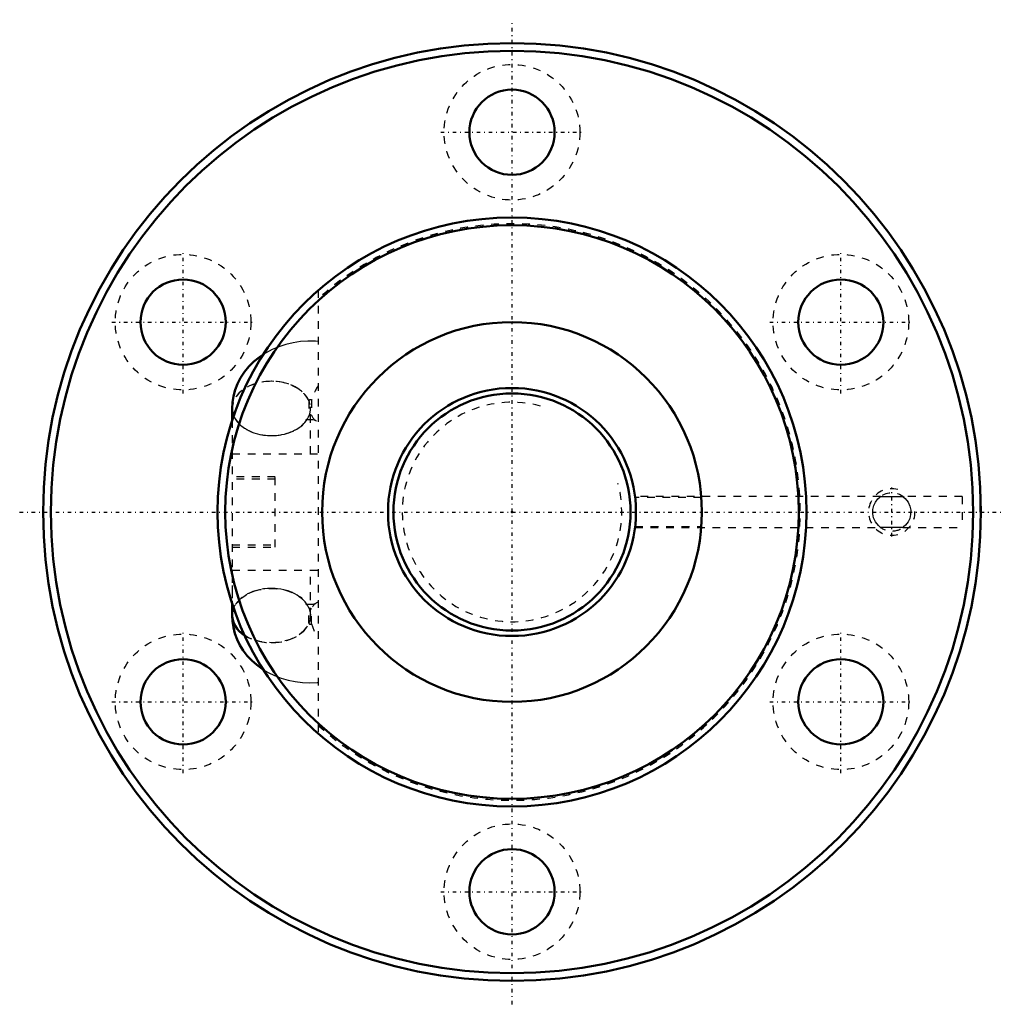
# Model space of a CAD drawing. Header units: millimetres. Extents: x -64 to 64, y -64 to 64.
import ezdxf

# ---------------------------------------------------------------- set-up
doc = ezdxf.new("R2010")
doc.units = ezdxf.units.MM
doc.linetypes.add('Center', pattern=[1.5, 0.45, -0.5, 0.05, -0.5])
doc.linetypes.add('Dashed', pattern=[2, 1, -1])
for name, color, linetype, lineweight in [('2d ConnectionPoints', 7, 'Continuous', 50), ('AM_0', 7, 'Continuous', 50), ('AM_5', 3, 'Continuous', 25), ('AM_7', 7, 'Center', 25), ('AM_9', 6, 'Dashed', 25)]:
    doc.layers.add(name, color=color, linetype=linetype, lineweight=lineweight)

# ---------------------------------------------------------------- blocks, each defined once
blk = doc.blocks.new('1_BIF3212V_5RR_Nut_0_in_BIF3212V_5RRG0_137LC0_000_2')
at = {"layer": 'AM_0'}
for p, q in [((-36.1, 13.14), (-36.1, 11.87)), ((-36.09, 13.05), (-36.09, 11.9)), ((-36.1, -11.87), (-36.1, -13.14)), ((-36.09, -11.9), (-36.09, -13.36))]:
    blk.add_line(p, q, dxfattribs=at)
for points in [[(-32.03, 20.37), (-32.58, 19.99), (-33.31, 19.41), (-33.96, 18.76), (-34.53, 18.07), (-35.02, 17.33), (-35.42, 16.55), (-35.73, 15.75), (-35.95, 14.94), (-36.07, 14.12), (-36.11, 13.36)], [(-36.11, -13.36), (-36.07, -14.09), (-35.95, -14.9), (-35.75, -15.69), (-35.47, -16.45), (-35.1, -17.18), (-34.67, -17.88), (-34.16, -18.54), (-33.58, -19.15), (-32.94, -19.72), (-32.23, -20.24), (-32.05, -20.36)]]:
    blk.add_lwpolyline(points, dxfattribs=at)
for centre, radius in [((0, 0), 60.5), ((0, 0), 59.5), ((0, 49), 5.5), ((0, 0), 38), ((0, 0), 37), ((-42.44, 24.5), 5.5), ((42.44, 24.5), 5.5), ((0, 0), 24.5), ((-42.44, -24.5), 5.5), ((42.44, -24.5), 5.5), ((0, -49), 5.5)]:
    blk.add_circle(centre, radius, dxfattribs=at)
for centre, major_axis, start_param, end_param in [((-31.06, 13.36), (-5.05, 0), 6.282747, 6.559623), ((-31.06, -13.36), (5.05, 0), 3.052564, 3.142025), ((-31.06, -13.36), (5.05, 0), 3.142025, 3.961966), ((-31.04, -13.36), (5.05, 0), 3.141593, 3.954197)]:
    blk.add_ellipse(centre, major_axis=major_axis, ratio=0.693326, start_param=start_param, end_param=end_param, dxfattribs=at)
at = {"layer": 'AM_5', "linetype": 'Dashed'}
blk.add_arc((49, 0), 3, 75, 15, dxfattribs=at)
at = {"layer": 'AM_7'}
for p, q in [((0, -63.53), (0, 63.53)), ((-9.19, 49), (9.19, 49)), ((-42.44, 15.31), (-42.44, 33.69)), ((42.44, 15.31), (42.44, 33.69)), ((-51.62, 24.5), (-33.25, 24.5)), ((33.25, 24.5), (51.62, 24.5)), ((49, -3.15), (49, 3.15)), ((-63.53, 0), (63.53, 0)), ((-42.44, -33.69), (-42.44, -15.31)), ((42.44, -33.69), (42.44, -15.31)), ((-51.62, -24.5), (-33.25, -24.5)), ((33.25, -24.5), (51.62, -24.5)), ((-9.19, -49), (9.19, -49))]:
    blk.add_line(p, q, dxfattribs=at)
at = {"layer": 'AM_9'}
for p, q in [((-25, 28.62), (-25, -28.62)), ((-26.21, 14.34), (-26.21, 12.38)), ((-25.86, 14.43), (-25.86, 12.48)), ((-36.1, 13.36), (-36.1, 13.14)), ((-36.09, 13.36), (-36.09, 13.05)), ((-26, 7.5), (-26, 13.36)), ((-25.99, 7.5), (-25.99, 13.36)), ((-36.1, 11.87), (-36.1, -11.87)), ((-36.09, 11.9), (-36.09, 7.5)), ((-25.41, 11.85), (-25.44, 11.87)), ((-36.1, 7.5), (-25, 7.5)), ((-30.55, 4.55), (-36.1, 4.55)), ((-30.55, 4.25), (-36.1, 4.25)), ((-30.55, -4.55), (-30.55, 4.55)), ((15.89, 1.89), (15.87, 2)), ((47.57, 2), (15.87, 2)), ((24.43, 1.89), (15.89, 1.89)), ((58.09, 2), (50.43, 2)), ((58.09, 2), (58.09, -2)), ((60.39, -2), (60.39, 2)), ((60.5, 2), (60.39, 2)), ((15.87, -2), (15.89, -1.89)), ((15.88, -2), (47.57, -2)), ((15.89, -1.89), (24.43, -1.89)), ((50.43, -2), (58.09, -2)), ((60.39, -2), (60.5, -2)), ((-36.1, -4.25), (-30.55, -4.25)), ((-36.1, -4.55), (-30.55, -4.55)), ((-36.1, -7.5), (-25, -7.5)), ((-36.09, -7.5), (-36.09, -11.9)), ((-26, -13.36), (-26, -7.5)), ((-25.99, -13.36), (-25.99, -7.5)), ((-26.3, -12.23), (-26.25, -12.33)), ((-26.21, -14.34), (-26.21, -12.38)), ((-25.86, -14.43), (-25.86, -12.48)), ((-36.1, -13.14), (-36.1, -13.36))]:
    blk.add_line(p, q, dxfattribs=at)
for points in [[(-25, 22.01), (-25.37, 22.03), (-26.33, 22.05), (-27.28, 21.98), (-28.23, 21.84), (-29.17, 21.62), (-30.08, 21.33), (-30.96, 20.96), (-31.8, 20.51), (-32.03, 20.37)], [(-26.21, 12.41), (-26.24, 12.34), (-26.4, 12.08), (-26.54, 11.91), (-26.62, 11.84), (-26.64, 11.83)], [(-26.64, 11.83), (-26.64, 11.83), (-26.59, 11.85), (-26.47, 11.89), (-26.3, 11.93), (-26.1, 11.95), (-25.89, 11.95), (-25.7, 11.92), (-25.53, 11.89), (-25.42, 11.85), (-25.38, 11.83), (-25.38, 11.83)], [(24.5, -0.04), (24.5, 0.22), (24.48, 0.86), (24.46, 1.41), (24.43, 1.8), (24.43, 1.89)], [(47.57, -2), (47.51, -1.95), (47.28, -1.76), (46.9, -1.28), (46.66, -0.75), (46.55, -0.23), (46.56, 0.33), (46.68, 0.82), (46.9, 1.27), (47.21, 1.68), (47.47, 1.93), (47.57, 2), (47.57, 2)], [(47.57, 2), (48.15, 1.99), (48.76, 1.98), (49.58, 1.99), (50.42, 2), (50.43, 2)], [(50.43, 2), (50.49, 1.95), (50.72, 1.76), (51.1, 1.28), (51.34, 0.75), (51.45, 0.23), (51.44, -0.33), (51.32, -0.82), (51.1, -1.27), (50.79, -1.68), (50.53, -1.93), (50.43, -2), (50.43, -2)], [(24.43, -1.89), (24.45, -1.57), (24.48, -1.07), (24.5, -0.45), (24.5, -0.04)], [(50.43, -2), (49.85, -1.99), (49.24, -1.98), (48.42, -1.99), (47.58, -2), (47.57, -2)], [(-25.38, -11.83), (-25.43, -11.85), (-25.55, -11.89), (-25.72, -11.93), (-25.92, -11.95), (-26.13, -11.95), (-26.32, -11.92), (-26.49, -11.89), (-26.6, -11.85), (-26.64, -11.83), (-26.64, -11.83)], [(-26.64, -11.83), (-26.61, -11.85), (-26.52, -11.93), (-26.43, -12.04)], [(-26.25, -12.33), (-26.21, -12.4), (-26.19, -12.44)], [(-25.44, -11.87), (-25.4, -11.84), (-25.38, -11.83)], [(-32.05, -20.36), (-31.47, -20.7), (-30.65, -21.1), (-29.79, -21.43), (-28.9, -21.7), (-27.97, -21.89), (-27.03, -22.01), (-26.08, -22.05), (-25.12, -22.02), (-25, -22.01)]]:
    blk.add_lwpolyline(points, dxfattribs=at)
for centre in [(0, 49), (-42.44, 24.5), (42.44, 24.5), (-42.44, -24.5), (42.44, -24.5), (0, -49)]:
    blk.add_circle(centre, 8.75, dxfattribs=at)
for centre, radius, start, end in [((0, 0), 37.2, 227.7751, 132.2249), ((49, 0), 2.46, 49.4043, 135.0137), ((49, 0), 2.46, 226.9945, 317.4307)]:
    blk.add_arc(centre, radius, start, end, dxfattribs=at)
for centre, major_axis, ratio, start_param, end_param in [((-31.06, 13.36), (-5.05, 0), 0.693326, 3.423969, 6.282747), ((-31.05, 13.36), (5.05, 0), 0.693326, 1.571786, 3.141593), ((-31.05, 13.36), (5.05, 0), 0.693326, 3.141593, 7.854972), ((-31.04, 13.36), (5.05, 0), 0.693326, 1.572777, 4.710409), ((-31.04, 13.36), (5.05, 0), 0.693326, 4.710409, 7.855962), ((-22.14, 15.7), (3.29, 3.83), 0.531119, 1.848393, 2.305349), ((-26.01, 14.34), (-0.2, 0), 0.720624, 3.839724, 6.283185), ((-31.06, 13.36), (-5.05, 0), 0.693326, 0.276438, 2.749933), ((-31.06, 13.36), (-5.05, 0), 0.693326, -3.460224, -3.423969), ((-26.01, 12.38), (-0.2, 0), 0.720624, 3.839724, 6.283185), ((-22.14, 15.7), (3.29, 3.83), 0.531119, 2.870102, 3.327058), ((-31.04, -13.36), (5.05, 0), 0.693326, 1.572777, 3.141593), ((-31.06, -13.36), (5.05, 0), 0.693326, 0.282376, 2.865155), ((-31.04, -13.36), (5.05, 0), 0.693326, 6.283185, 7.855962), ((-31.06, -13.36), (5.05, 0), 0.693326, 2.865155, 3.052564), ((-26.01, -12.38), (0.2, 0), 0.720624, 3.141593, 5.585054), ((-22.14, -15.7), (-3.29, 3.83), 0.531119, 6.09772, 6.554676), ((-31.04, -13.36), (5.05, 0), 0.693326, 3.954197, 6.283185), ((-31.06, -13.36), (5.05, 0), 0.693326, 4.714369, 6.000809), ((-26.01, -14.34), (0.2, 0), 0.720624, 3.141593, 5.585054), ((-22.14, -15.7), (-3.29, 3.83), 0.531119, 0.836243, 1.2932), ((-31.06, -13.36), (5.05, 0), 0.693326, 3.961966, 4.714369)]:
    blk.add_ellipse(centre, major_axis=major_axis, ratio=ratio, start_param=start_param, end_param=end_param, dxfattribs=at)
blk.add_ellipse((-31.05, -13.36), major_axis=(5.05, 0), ratio=0.693326, dxfattribs=at)
blk = doc.blocks.new('2_BIF3212V_5RR000_Shaft_0_in_BIF3212V_5RRG0_137LC0_000_2')
at = {"layer": 'AM_0'}
for radius in [16, 15.3]:
    blk.add_circle((0, 0), radius, dxfattribs=at)
at = {"layer": 'AM_5', "linetype": 'Dashed'}
blk.add_arc((0, 0), 14.16, 75, 15, dxfattribs=at)

msp = doc.modelspace()

# ---------------------------------------------------------------- linework, layer by layer
at = {"layer": '2d ConnectionPoints'}
msp.add_point((0, 0), dxfattribs=at)
msp.add_point((0, 0), dxfattribs=at)

# ---------------------------------------------------------------- block references
for name in ['1_BIF3212V_5RR_Nut_0_in_BIF3212V_5RRG0_137LC0_000_2', '2_BIF3212V_5RR000_Shaft_0_in_BIF3212V_5RRG0_137LC0_000_2']:
    msp.add_blockref(name, (0, 0))

doc.saveas('drawing.dxf')
